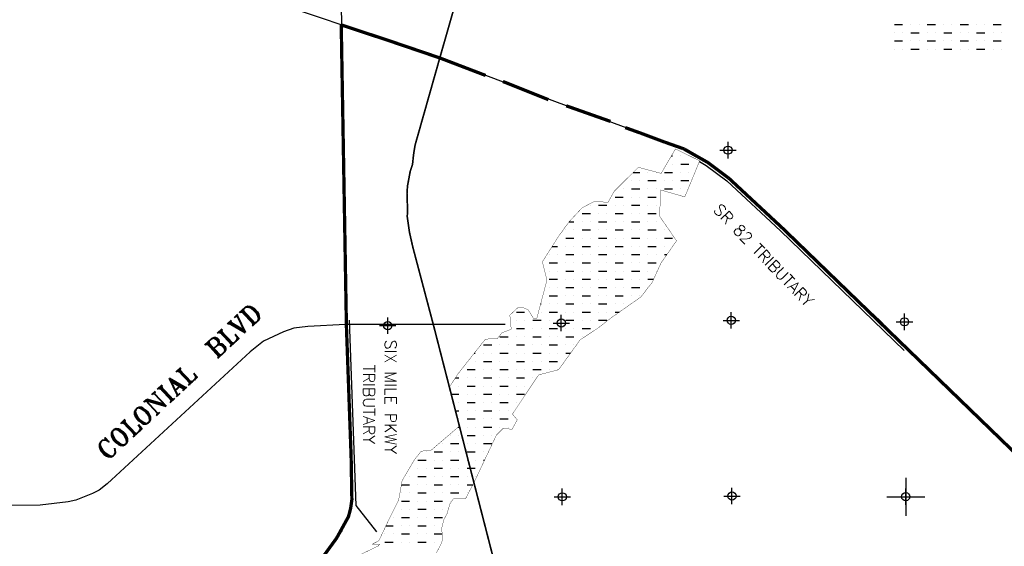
# Model space of a CAD drawing. Extents: x 187305 to 325190, y 770198 to 855880.
# Tile 4 of 7: x 224890 to 254842, y 822375 to 838397. Entities that reach past the tile are written whole.
import ezdxf

# ---------------------------------------------------------------- set-up
doc = ezdxf.new("R2010")
doc.units = 0
doc.header["$LTSCALE"] = 1200
doc.header["$PDMODE"] = 34
doc.header["$PDSIZE"] = 250
doc.linetypes.add('STREAM', pattern=[0])
doc.layers.get('0').update_dxf_attribs({"linetype": 'CONTINUOUS'})
for name, color, linetype in [('HATCH', 3, 'CONTINUOUS'), ('LIMBS', 5, 'STREAM'), ('MAJROADS', 9, 'CONTINUOUS'), ('RDS', 1, 'CONTINUOUS'), ('ROW', 12, 'CONTINUOUS'), ('SEC', 2, 'CONTINUOUS'), ('TEXT', 7, 'CONTINUOUS'), ('TSHIPS', 7, 'CONTINUOUS'), ('WSHEDS', 11, 'CONTINUOUS')]:
    doc.layers.add(name, color=color, linetype=linetype)
doc.styles.get("Standard").update_dxf_attribs({"font": 'ROMANT'})

# ---------------------------------------------------------------- blocks, each defined once
blk = doc.blocks.new('TWNSHP')
at = {"layer": 'RDS', "color": 0}
for p, q in [((0, 580), (0, -580)), ((-580, 0), (580, 0))]:
    blk.add_line(p, q, dxfattribs=at)
blk = doc.blocks.new('*X')
at = {"color": 0}
for p, q in [((251500, 838250), (251750, 838250)), ((252000, 838250), (252000, 838250)), ((252250, 838250), (252250, 838250)), ((252500, 838250), (252750, 838250)), ((253000, 838250), (253000, 838250)), ((253250, 838250), (253250, 838250)), ((253500, 838250), (253750, 838250)), ((254000, 838250), (254000, 838250)), ((254250, 838250), (254250, 838250)), ((254500, 838250), (254750, 838250)), ((251500, 838000), (251500, 838000)), ((251750, 838000), (251750, 838000)), ((252000, 838000), (252250, 838000)), ((252500, 838000), (252500, 838000)), ((252750, 838000), (252750, 838000)), ((253000, 838000), (253250, 838000)), ((253500, 838000), (253500, 838000)), ((253750, 838000), (253750, 838000)), ((254000, 838000), (254250, 838000)), ((254500, 838000), (254500, 838000)), ((254750, 838000), (254750, 838000)), ((251500, 837750), (251750, 837750)), ((251500, 837500), (251500, 837500)), ((251750, 837500), (251750, 837500)), ((252000, 837750), (252000, 837750)), ((252000, 837500), (252250, 837500)), ((252250, 837750), (252250, 837750)), ((252500, 837750), (252750, 837750)), ((252500, 837500), (252500, 837500)), ((252750, 837500), (252750, 837500)), ((253000, 837750), (253000, 837750)), ((253000, 837500), (253250, 837500)), ((253250, 837750), (253250, 837750)), ((253500, 837750), (253750, 837750)), ((253500, 837500), (253500, 837500)), ((253750, 837500), (253750, 837500)), ((254000, 837750), (254000, 837750)), ((254000, 837500), (254250, 837500)), ((254250, 837750), (254250, 837750)), ((254500, 837750), (254750, 837750)), ((254500, 837500), (254500, 837500)), ((254750, 837500), (254750, 837500)), ((244713, 834250), (244750, 834250)), ((245000, 834250), (245000, 834250)), ((245250, 834250), (245250, 834250)), ((244750, 834000), (244750, 834000)), ((245000, 834000), (245250, 834000)), ((245500, 834000), (245500, 834000)), ((243552, 833750), (243750, 833750)), ((244000, 833750), (244000, 833750)), ((244250, 833750), (244250, 833750)), ((244500, 833750), (244750, 833750)), ((245000, 833750), (245000, 833750)), ((245250, 833750), (245250, 833750)), ((243500, 833500), (243500, 833500)), ((243750, 833500), (243750, 833500)), ((244000, 833500), (244250, 833500)), ((244500, 833500), (244500, 833500)), ((244750, 833500), (244750, 833500)), ((245000, 833500), (245250, 833500)), ((243000, 833000), (243250, 833000)), ((243250, 833250), (243250, 833250)), ((243500, 833250), (243750, 833250)), ((243500, 833000), (243500, 833000)), ((243750, 833000), (243750, 833000)), ((244000, 833250), (244000, 833250)), ((244000, 833000), (244250, 833000)), ((244250, 833250), (244250, 833250)), ((244500, 833250), (244750, 833250)), ((245000, 833250), (245000, 833250)), ((242250, 832750), (242250, 832750)), ((242500, 832750), (242750, 832750)), ((243000, 832750), (243000, 832750)), ((243250, 832750), (243250, 832750)), ((243500, 832750), (243750, 832750)), ((244000, 832750), (244000, 832750)), ((244250, 832750), (244250, 832750)), ((242000, 832500), (242250, 832500)), ((242500, 832500), (242500, 832500)), ((242750, 832500), (242750, 832500)), ((243000, 832500), (243250, 832500)), ((243500, 832500), (243500, 832500)), ((243750, 832500), (243750, 832500)), ((244000, 832500), (244250, 832500)), ((241605, 832250), (241750, 832250)), ((242000, 832250), (242000, 832250)), ((242250, 832250), (242250, 832250)), ((242500, 832250), (242750, 832250)), ((243000, 832250), (243000, 832250)), ((243250, 832250), (243250, 832250)), ((243500, 832250), (243750, 832250)), ((244000, 832250), (244000, 832250)), ((244250, 832250), (244250, 832250)), ((241500, 832000), (241500, 832000)), ((241750, 832000), (241750, 832000)), ((242000, 832000), (242250, 832000)), ((242500, 832000), (242500, 832000)), ((242750, 832000), (242750, 832000)), ((243000, 832000), (243250, 832000)), ((243500, 832000), (243500, 832000)), ((243750, 832000), (243750, 832000)), ((244000, 832000), (244250, 832000)), ((244500, 832000), (244500, 832000)), ((241088, 831500), (241250, 831500)), ((241250, 831750), (241250, 831750)), ((241500, 831750), (241750, 831750)), ((241500, 831500), (241500, 831500)), ((241750, 831500), (241750, 831500)), ((242000, 831750), (242000, 831750)), ((242000, 831500), (242250, 831500)), ((242250, 831750), (242250, 831750)), ((242500, 831750), (242750, 831750)), ((242500, 831500), (242500, 831500)), ((242750, 831500), (242750, 831500)), ((243000, 831750), (243000, 831750)), ((243000, 831500), (243250, 831500)), ((243250, 831750), (243250, 831750)), ((243500, 831750), (243750, 831750)), ((243500, 831500), (243500, 831500)), ((243750, 831500), (243750, 831500)), ((244000, 831750), (244000, 831750)), ((244000, 831500), (244250, 831500)), ((244250, 831750), (244250, 831750)), ((244500, 831750), (244750, 831750)), ((244500, 831500), (244500, 831500)), ((244750, 831500), (244750, 831500)), ((241000, 831250), (241000, 831250)), ((241250, 831250), (241250, 831250)), ((241500, 831250), (241750, 831250)), ((242000, 831250), (242000, 831250)), ((242250, 831250), (242250, 831250)), ((242500, 831250), (242750, 831250)), ((243000, 831250), (243000, 831250)), ((243250, 831250), (243250, 831250)), ((243500, 831250), (243750, 831250)), ((244000, 831250), (244000, 831250)), ((244250, 831250), (244250, 831250)), ((244500, 831250), (244577, 831250)), ((241000, 831000), (241250, 831000)), ((241500, 831000), (241500, 831000)), ((241750, 831000), (241750, 831000)), ((242000, 831000), (242250, 831000)), ((242500, 831000), (242500, 831000)), ((242750, 831000), (242750, 831000)), ((243000, 831000), (243250, 831000)), ((243500, 831000), (243500, 831000)), ((243750, 831000), (243750, 831000)), ((244000, 831000), (244250, 831000)), ((241000, 830750), (241000, 830750)), ((241250, 830750), (241250, 830750)), ((241500, 830750), (241750, 830750)), ((242000, 830750), (242000, 830750)), ((242250, 830750), (242250, 830750)), ((242500, 830750), (242750, 830750)), ((243000, 830750), (243000, 830750)), ((243250, 830750), (243250, 830750)), ((243500, 830750), (243750, 830750)), ((244000, 830750), (244000, 830750)), ((244250, 830750), (244250, 830750)), ((241000, 830500), (241250, 830500)), ((241500, 830500), (241500, 830500)), ((241750, 830500), (241750, 830500)), ((242000, 830500), (242250, 830500)), ((242500, 830500), (242500, 830500)), ((242750, 830500), (242750, 830500)), ((243000, 830500), (243250, 830500)), ((243500, 830500), (243500, 830500)), ((243750, 830500), (243750, 830500)), ((244000, 830500), (244174, 830500)), ((241000, 830250), (241000, 830250)), ((241000, 830000), (241250, 830000)), ((241250, 830250), (241250, 830250)), ((241500, 830250), (241750, 830250)), ((241500, 830000), (241500, 830000)), ((241750, 830000), (241750, 830000)), ((242000, 830250), (242000, 830250)), ((242000, 830000), (242250, 830000)), ((242250, 830250), (242250, 830250)), ((242500, 830250), (242750, 830250)), ((242500, 830000), (242500, 830000)), ((242750, 830000), (242750, 830000)), ((243000, 830250), (243000, 830250)), ((243000, 830000), (243250, 830000)), ((243250, 830250), (243250, 830250)), ((243500, 830250), (243750, 830250)), ((243500, 830000), (243500, 830000)), ((243750, 830000), (243750, 830000)), ((244000, 830250), (244000, 830250)), ((240737, 829750), (240750, 829750)), ((241000, 829750), (241000, 829750)), ((241250, 829750), (241250, 829750)), ((241500, 829750), (241750, 829750)), ((242000, 829750), (242000, 829750)), ((242250, 829750), (242250, 829750)), ((242500, 829750), (242750, 829750)), ((243000, 829750), (243000, 829750)), ((243250, 829750), (243250, 829750)), ((240000, 829500), (240250, 829500)), ((240750, 829500), (240750, 829500)), ((241000, 829500), (241250, 829500)), ((241500, 829500), (241500, 829500)), ((241750, 829500), (241750, 829500)), ((242000, 829500), (242250, 829500)), ((242500, 829500), (242500, 829500)), ((242750, 829500), (242750, 829500)), ((243000, 829500), (243130, 829500)), ((240000, 829250), (240000, 829250)), ((240250, 829250), (240250, 829250)), ((240500, 829250), (240750, 829250)), ((241000, 829250), (241000, 829250)), ((241250, 829250), (241250, 829250)), ((241500, 829250), (241750, 829250)), ((242000, 829250), (242000, 829250)), ((242250, 829250), (242250, 829250)), ((242500, 829250), (242750, 829250)), ((240000, 829000), (240250, 829000)), ((240500, 829000), (240500, 829000)), ((240750, 829000), (240750, 829000)), ((241000, 829000), (241250, 829000)), ((241500, 829000), (241500, 829000)), ((241750, 829000), (241750, 829000)), ((242000, 829000), (242250, 829000)), ((239000, 828500), (239250, 828500)), ((239500, 828750), (239750, 828750)), ((239500, 828500), (239500, 828500)), ((239750, 828500), (239750, 828500)), ((240000, 828750), (240000, 828750)), ((240000, 828500), (240250, 828500)), ((240250, 828750), (240250, 828750)), ((240500, 828750), (240750, 828750)), ((240500, 828500), (240500, 828500)), ((240750, 828500), (240750, 828500)), ((241000, 828750), (241000, 828750)), ((241000, 828500), (241250, 828500)), ((241250, 828750), (241250, 828750)), ((241500, 828750), (241750, 828750)), ((241500, 828500), (241500, 828500)), ((241750, 828500), (241750, 828500)), ((242000, 828750), (242000, 828750)), ((238719, 828250), (238750, 828250)), ((239000, 828250), (239000, 828250)), ((239250, 828250), (239250, 828250)), ((239500, 828250), (239750, 828250)), ((240000, 828250), (240000, 828250)), ((240250, 828250), (240250, 828250)), ((240500, 828250), (240750, 828250)), ((241000, 828250), (241000, 828250)), ((241250, 828250), (241250, 828250)), ((241500, 828250), (241646, 828250)), ((238750, 828000), (238750, 828000)), ((239000, 828000), (239250, 828000)), ((239500, 828000), (239500, 828000)), ((239750, 828000), (239750, 828000)), ((240000, 828000), (240250, 828000)), ((240500, 828000), (240500, 828000)), ((240750, 828000), (240750, 828000)), ((241000, 828000), (241250, 828000)), ((238500, 827750), (238750, 827750)), ((239000, 827750), (239000, 827750)), ((239250, 827750), (239250, 827750)), ((239500, 827750), (239750, 827750)), ((240000, 827750), (240000, 827750)), ((240250, 827750), (240250, 827750)), ((240500, 827750), (240750, 827750)), ((241000, 827750), (241000, 827750)), ((241250, 827750), (241250, 827750)), ((238144, 827500), (238250, 827500)), ((238500, 827500), (238500, 827500)), ((238750, 827500), (238750, 827500)), ((239000, 827500), (239250, 827500)), ((239500, 827500), (239500, 827500)), ((239750, 827500), (239750, 827500)), ((240000, 827500), (240250, 827500)), ((240500, 827500), (240500, 827500)), ((238000, 827250), (238000, 827250)), ((238017, 827000), (238250, 827000)), ((238250, 827250), (238250, 827250)), ((238500, 827250), (238750, 827250)), ((238500, 827000), (238500, 827000)), ((238750, 827000), (238750, 827000)), ((239000, 827250), (239000, 827250)), ((239000, 827000), (239250, 827000)), ((239250, 827250), (239250, 827250)), ((239500, 827250), (239750, 827250)), ((239500, 827000), (239500, 827000)), ((239750, 827000), (239750, 827000)), ((240000, 827250), (240000, 827250)), ((240000, 827000), (240250, 827000)), ((240250, 827250), (240250, 827250)), ((238250, 826750), (238250, 826750)), ((238500, 826750), (238750, 826750)), ((239000, 826750), (239000, 826750)), ((239250, 826750), (239250, 826750)), ((239500, 826750), (239750, 826750)), ((240000, 826750), (240000, 826750)), ((238146, 826500), (238250, 826500)), ((238500, 826500), (238500, 826500)), ((238750, 826500), (238750, 826500)), ((239000, 826500), (239250, 826500)), ((239500, 826500), (239500, 826500)), ((239750, 826500), (239750, 826500)), ((238250, 826250), (238250, 826250)), ((238500, 826250), (238750, 826250)), ((239000, 826250), (239000, 826250)), ((239250, 826250), (239250, 826250)), ((239500, 826250), (239750, 826250)), ((240000, 826250), (240000, 826250)), ((238227, 826000), (238250, 826000)), ((238500, 826000), (238500, 826000)), ((238750, 826000), (238750, 826000)), ((239000, 826000), (239250, 826000)), ((239500, 826000), (239500, 826000)), ((239750, 826000), (239750, 826000)), ((237750, 825500), (237750, 825500)), ((238000, 825750), (238000, 825750)), ((238000, 825500), (238250, 825500)), ((238250, 825750), (238250, 825750)), ((238500, 825750), (238750, 825750)), ((238500, 825500), (238500, 825500)), ((238750, 825500), (238750, 825500)), ((239000, 825750), (239000, 825750)), ((239000, 825500), (239250, 825500)), ((239250, 825750), (239250, 825750)), ((237250, 825250), (237250, 825250)), ((237500, 825250), (237750, 825250)), ((238000, 825250), (238000, 825250)), ((238250, 825250), (238250, 825250)), ((238500, 825250), (238750, 825250)), ((239000, 825250), (239000, 825250)), ((237000, 825000), (237250, 825000)), ((237500, 825000), (237500, 825000)), ((237750, 825000), (237750, 825000)), ((238000, 825000), (238250, 825000)), ((238500, 825000), (238500, 825000)), ((238750, 825000), (238750, 825000)), ((239000, 825000), (239033, 825000)), ((236746, 824750), (236750, 824750)), ((237000, 824750), (237000, 824750)), ((237250, 824750), (237250, 824750)), ((237500, 824750), (237750, 824750)), ((238000, 824750), (238000, 824750)), ((238250, 824750), (238250, 824750)), ((238500, 824750), (238595, 824750)), ((238595, 824750), (238750, 824750)), ((236750, 824500), (236750, 824500)), ((237000, 824500), (237250, 824500)), ((237500, 824500), (237500, 824500)), ((237750, 824500), (237750, 824500)), ((238000, 824500), (238250, 824500)), ((238500, 824500), (238500, 824500)), ((238750, 824500), (238750, 824500)), ((236500, 824000), (236500, 824000)), ((236501, 824250), (236750, 824250)), ((236750, 824000), (236750, 824000)), ((237000, 824250), (237000, 824250)), ((237000, 824000), (237250, 824000)), ((237250, 824250), (237250, 824250)), ((237500, 824250), (237750, 824250)), ((237500, 824000), (237500, 824000)), ((237750, 824000), (237750, 824000)), ((238000, 824250), (238000, 824250)), ((238000, 824000), (238250, 824000)), ((238250, 824250), (238250, 824250)), ((238500, 824250), (238676, 824250)), ((238500, 824000), (238500, 824000)), ((236500, 823750), (236750, 823750)), ((237000, 823750), (237000, 823750)), ((237250, 823750), (237250, 823750)), ((237500, 823750), (237750, 823750)), ((238000, 823750), (238000, 823750)), ((236500, 823500), (236500, 823500)), ((236750, 823500), (236750, 823500)), ((237000, 823500), (237250, 823500)), ((237500, 823500), (237500, 823500)), ((237750, 823500), (237750, 823500)), ((236250, 823250), (236250, 823250)), ((236500, 823250), (236750, 823250)), ((237000, 823250), (237000, 823250)), ((237250, 823250), (237250, 823250)), ((237500, 823250), (237750, 823250)), ((236032, 823000), (236250, 823000)), ((236500, 823000), (236500, 823000)), ((236750, 823000), (236750, 823000)), ((237000, 823000), (237250, 823000)), ((237500, 823000), (237500, 823000)), ((235750, 822500), (235750, 822500)), ((236000, 822750), (236000, 822750)), ((236000, 822500), (236250, 822500)), ((236250, 822750), (236250, 822750)), ((236500, 822750), (236750, 822750)), ((236500, 822500), (236500, 822500)), ((236750, 822500), (236750, 822500)), ((237000, 822750), (237000, 822750)), ((237000, 822500), (237250, 822500)), ((237250, 822750), (237250, 822750)), ((237500, 822750), (237741, 822750)), ((237500, 822500), (237500, 822500))]:
    blk.add_line(p, q, dxfattribs=at)

msp = doc.modelspace()

# ---------------------------------------------------------------- linework, layer by layer
at = {"layer": 'LIMBS', "color": 0, "linetype": 'STREAM'}
msp.add_lwpolyline([(245567, 834082), (245773, 833965, -0.031678), (245773, 833965), (246397, 833497), (246397, 833497), (248038, 831970), (248038, 831970), (251797, 828334)], format="xyb", dxfattribs=at)
at = {"layer": 'LIMBS', "color": 0}
msp.add_lwpolyline([(235752, 822819), (235127, 823613), (234919, 829254)], dxfattribs=at)
at = {"layer": 'MAJROADS', "color": 0}
for points in [[(234524, 846000), (234524, 845543), (234553, 844948), (234543, 843675), (234600, 842325), (234641, 841051), (234632, 840959), (234631, 839710), (234654, 839392), (234679, 838235), (234668, 837867), (234684, 836593), (234710, 834447), (234765, 831690), (234837, 829119)], [(245084, 834470), (244800, 834598), (244524, 834667), (241248, 835881), (237513, 837291), (231228, 839408), (230651, 839571), (230341, 839565), (225405, 839493), (222791, 839495), (220177, 839481), (218911, 839441), (218911, 839441), (217219, 839445), (216196, 839402), (215258, 839401), (214839, 839395)], [(248132, 832009), (246476, 833588), (246093, 833868), (245843, 834062), (245843, 834062), (245167, 834453)], [(248748, 831384), (248107, 832043)], [(253035, 827276), (251851, 828412), (251053, 829247), (248773, 831376)], [(239660, 829126), (237457, 829120), (234803, 829119), (233653, 829063), (233231, 829009), (232918, 828901), (232310, 828621), (231897, 828296), (227549, 824271), (227303, 824083), (227108, 823981), (226597, 823779), (226362, 823725), (225508, 823624), (220257, 823576), (214987, 823563), (214000, 823554)], [(234835, 829151), (234972, 825094), (234972, 824947)], [(268600, 816723), (268297, 816869), (266978, 817549), (262361, 819804), (259297, 821327), (258814, 821615), (258631, 821801), (258373, 822113), (257075, 823363), (256418, 824029), (253035, 827276)], [(234972, 824947), (234974, 824297), (234995, 823791), (234956, 823524), (234891, 823277), (234685, 822845), (234531, 822625), (232111, 819298)]]:
    msp.add_lwpolyline(points, dxfattribs=at)
at = {"layer": 'MAJROADS', "color": 0, "const_width": 50}
msp.add_lwpolyline([(238497, 840128), (237633, 837105), (236917, 834578), (236872, 834299), (236839, 833989), (236769, 833780), (236687, 833337), (236672, 833109), (236689, 832604), (236679, 832404), (236746, 831933), (236850, 831473), (237479, 829096), (239478, 821311)], dxfattribs=at)
at = {"layer": 'ROW', "color": 0, "linetype": 'CONTINUOUS', "const_width": 10}
msp.add_lwpolyline([(237961, 827220), (238708, 824311), (239390, 825755), (239599, 825966), (239868, 825934), (240026, 826224), (239878, 826397), (240677, 827590), (241277, 827746), (241384, 827888), (241939, 828656), (242506, 829031), (242867, 829316), (243785, 829959), (244129, 830403), (244402, 831000), (244871, 831669), (244351, 832426), (244398, 833214), (245123, 833005), (245575, 834101), (244839, 834465), (244403, 833721), (243708, 833905), (242975, 833176), (242789, 832842), (242525, 832857), (242365, 832864), (242001, 832675), (241595, 832240), (241271, 831788), (240790, 831031), (240929, 830476), (240624, 829320), (240514, 829318), (240354, 829575), (240203, 829636), (240034, 829626), (239798, 829406), (239814, 829314), (239841, 828977), (239566, 828874), (239425, 828701), (239056, 828677), (238231, 827633)], close=True, dxfattribs=at)
msp.add_lwpolyline([(237561, 822167), (237700, 822429), (237756, 822580), (237727, 822928), (237791, 823185), (237890, 823366), (237979, 823672), (238081, 823815), (238448, 823815), (238708, 824311), (238266, 826033), (237405, 825297), (237106, 825270), (236898, 825009), (236523, 824372), (236422, 823805), (236404, 823758), (236142, 823233), (235815, 822543), (235615, 822441), (235844, 822440), (235799, 822387), (235073, 822034)], dxfattribs=at)
at = {"layer": 'SEC', "color": 0}
for p in [(246438, 834427), (241366, 829168), (246536, 829249), (251806, 829204), (236087, 829088), (241396, 823881), (246557, 823903), (251844, 823883)]:
    msp.add_point(p, dxfattribs=at)
at = {"layer": 'WSHEDS', "color": 0, "const_width": 100}
for points in [[(225553, 806138), (225608, 806555), (225690, 806836), (225916, 807240), (226632, 808024), (227179, 808584), (227520, 809072), (227718, 809482), (227887, 809980), (229363, 813820), (230639, 817054), (230866, 817514), (232111, 819298), (234531, 822625), (234891, 823277), (234956, 823524), (234995, 823791), (234972, 825094), (234829, 829064), (234671, 838243)], [(234679, 838235), (236095, 837768), (237669, 837233), (239063, 836700)], [(239590, 836516), (240975, 835962)], [(241516, 835777), (242862, 835302)]]:
    msp.add_lwpolyline(points, dxfattribs=at)
msp.add_lwpolyline([(243313, 835113), (243766, 834950, -0.02324), (243775, 834947), (244523, 834667, 0.005025), (244525, 834667), (245075, 834473, -0.044147), (245091, 834466), (245823, 834052, -0.032241), (245833, 834045), (246457, 833577, -0.026482), (246465, 833571), (248107, 832043, -0.00484), (248108, 832042), (258370, 822115, -0.019398), (258376, 822110), (258801, 821630, 0.096374), (258831, 821606), (266977, 817550, -0.003522), (266979, 817549)], format="xyb", dxfattribs=at)

# ---------------------------------------------------------------- block references
at = {"layer": 'HATCH', "color": 0}
msp.add_blockref('*X', (0, 0), dxfattribs=at)
msp.add_blockref('*X', (0, 0), dxfattribs=at)
at = {"layer": 'TSHIPS', "color": 0}
msp.add_blockref('TWNSHP', (251844, 823883), dxfattribs=at)

# ---------------------------------------------------------------- texts
at = {"layer": 'LIMBS', "color": 0}
for s, rotation, p in [('SR 82 TRIBUTARY', 314, (245967, 832586)), ('SIX MILE PKWY', 270, (236002, 828659)), ('TRIBUTARY', 270, (235342, 827898))]:
    msp.add_text(s, height=350, rotation=rotation, dxfattribs=at).set_placement(p)
at = {"layer": 'TEXT', "color": 0}
msp.add_text('COLONIAL  BLVD', height=560, rotation=43, dxfattribs=at).set_placement((227555, 824967))

doc.saveas('drawing.dxf')
